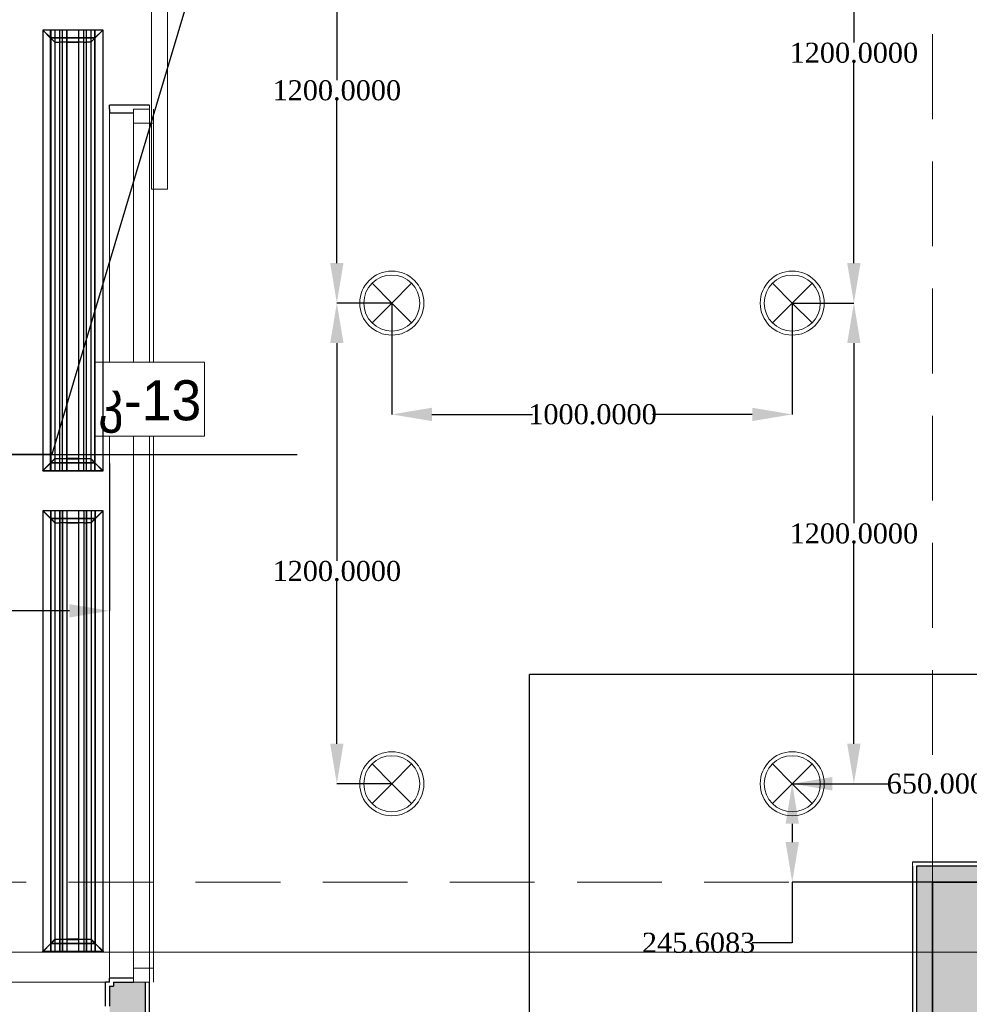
# Model space of a CAD drawing. Header units: inches. Extents: x -78787 to 29484, y -9517 to 23232.
# Tile 256 of 256: x 5877 to 8248, y 11513 to 13971. Entities that reach past the tile are written whole.
import ezdxf
from ezdxf import colors
from ezdxf.entities.mleader import LeaderData, LeaderLine
from ezdxf.enums import TextEntityAlignment as Align
from ezdxf.math import Vec2, Vec3

# ---------------------------------------------------------------- set-up
doc = ezdxf.new("R2010")
doc.units = ezdxf.units.IN
doc.header["$MEASUREMENT"] = 0
doc.set_wipeout_variables(frame=1)
doc.linetypes.add('Dot & Dashed', pattern=[670.277762, 317.5, -176.388889, 0, -176.388874])
doc.linetypes.add('Hidden', pattern=[317.5, 211.666667, -105.833333])
for name, color, linetype in [('- ავარიული განათება', 7, 'Continuous'), ('- განათება', 7, 'Continuous'), ('- მექანიკური ნაწილი', 7, 'Continuous'), ('Edges', 7, 'Continuous'), ('New_Structural - Bearing', 7, 'Continuous'), ('Structural - Bearing', 7, 'Continuous'), ('Structural - Grid', 7, 'Continuous')]:
    doc.layers.add(name, color=color, linetype=linetype)
for name, color, linetype, lineweight in [('New_Annotation - Text_Pen_No__20', 1, 'Continuous', 0), ('New_Archicad Doors_Pen_No__1', 7, 'Continuous', 13), ('New_Archicad Windows_Pen_No__1', 7, 'Continuous', 13), ('New_Structural - Bearing_Pen_No__1', 7, 'Continuous', 13), ('Structural - Bearing_Pen_No__20', 1, 'Continuous', 0)]:
    doc.layers.add(name, color=color, linetype=linetype, lineweight=lineweight)
for name, color, linetype, lineweight, true_color in [('New_Interior - Lamp_Pen_No__77', 7, 'Continuous', 20, 0xffeb28), ('New_Structural - Bearing_Pen_No__255', 7, 'Continuous', 13, 0xe8e8e8), ('New_Structural - Bearing_Pen_No__5', 7, 'Continuous', 25, 0x40a5ff), ('New_Structural - Bearing_Pen_No__57', 7, 'Continuous', 25, 0xdcd214), ('Structural - Bearing_Pen_No__102', 7, 'Continuous', 13, 0xcccccc), ('Structural - Bearing_Pen_No__161', 7, 'Continuous', 13, 0x6a6a6a), ('Structural - Bearing_Pen_No__28', 7, 'Continuous', 35, 0xa80f02), ('Structural - Grid_Pen_No__81', 7, 'Continuous', 20, 0x6a6a6a)]:
    doc.layers.add(name, color=color, linetype=linetype, lineweight=lineweight, true_color=true_color)
doc.styles.add('CT', font='ARIALN.TTF', dxfattribs={"height": 200})
doc.styles.add('GENERATED_STYLE_2', font='txt')
doc.styles.get("Standard").update_dxf_attribs({"font": 'arial.ttf'})
doc.dimstyles.get("Standard").update_dxf_attribs({"dimtxt": 0.18, "dimasz": 0.18, "dimexe": 0.18, "dimexo": 0.0625, "dimgap": 0.09, "dimtad": 0, "dimtih": 1, "dimtoh": 1, "dimdec": 4, "dimzin": 0, "dimdsep": 46, "dimtxsty": 'Standard', "dimcen": 0.09, "dimadec": 0, "dimazin": 0, "dimtfac": 1, "dimtdec": 4, "dimtofl": 0, "dimtmove": 0, "dimatfit": 3, "dimfxl": 1, "dimtolj": 1, "dimtzin": 0, "dimarcsym": 0})

# ---------------------------------------------------------------- blocks, each defined once
blk = doc.blocks.new('Horizontal Multi-Sash Window_10')
at = {"layer": 'New_Archicad Windows_Pen_No__1', "color": 7, "linetype": 'Continuous', "lineweight": 13}
for p, q in [((-1090, 60), (-1080, 60)), ((-1080, 60), (1080, 60)), ((-1080, 0), (-1080, 60)), ((1090, 60), (1080, 60)), ((1080, 0), (1080, 60)), ((-1090, 0), (-1055, 0)), ((-1090, 0), (-1090, -30)), ((-1090, 0), (-1090, -30)), ((-1055, 0), (-1055, -50)), ((-1055, 0), (1055, 0)), ((1055, -50), (1055, 0)), ((1055, 0), (1090, 0)), ((1090, 0), (1090, -30)), ((1090, 0), (1090, -30)), ((-1090, -30), (-1090, -40)), ((-1090, -30), (-1090, -40)), ((-1090, -40), (1090, -40)), ((1090, -30), (1090, -40)), ((1090, -30), (1090, -40)), ((-1055, -50), (-1090, -50)), ((1055, -50), (-1055, -50)), ((1090, -50), (1055, -50))]:
    blk.add_line(p, q, dxfattribs=at)
blk = doc.blocks.new('Exterior Sliding Door')
at = {"layer": 'New_Archicad Doors_Pen_No__1', "color": 7, "linetype": 'Continuous', "lineweight": 13}
for p, q in [((-300, 45), (700, 45)), ((-300, 5), (-300, 45)), ((700, 45), (700, 5)), ((-490, 0), (-490, -100)), ((700, 5), (-300, 5)), ((490, 0), (490, -100)), ((-500, -100), (-490, -100)), ((500, -100), (490, -100))]:
    blk.add_line(p, q, dxfattribs=at)
blk = doc.blocks.new('Wall_80', base_point=(-19238.9, 39238))
at = {"layer": 'New_Structural - Bearing_Pen_No__57', "linetype": 'Continuous', "lineweight": 25, "true_color": 0xdcd214}
for points in [[(-19228.9, 32588), (-19228.9, 32578), (-19148.9, 32578), (-19148.9, 32588), (-19178.9, 32588)], [(-19228.9, 32498), (-19148.9, 32498), (-19228.9, 32578)], [(-19148.9, 32578), (-19228.9, 32578), (-19148.9, 32498)]]:
    blk.add_hatch(color=52, dxfattribs=at).paths.add_polyline_path(points)
at = {"layer": 'New_Structural - Bearing_Pen_No__1', "color": 7, "linetype": 'Continuous', "lineweight": 13}
for p, q in [((-19178.9, 34768), (-19178.9, 34758)), ((-19138.9, 34768), (-19138.9, 34778)), ((-19178.9, 32588), (-19178.9, 32598)), ((-19178.9, 32588), (-19148.9, 32588)), ((-19148.9, 32588), (-19138.9, 32588))]:
    blk.add_line(p, q, dxfattribs=at)
at = {"layer": 'New_Structural - Bearing_Pen_No__5', "color": 161, "linetype": 'Continuous', "lineweight": 25, "true_color": 0x40a5ff}
for p, q in [((-19138.9, 34778), (-19238.9, 34778)), ((-19238.9, 34768), (-19238.9, 34778)), ((-19238.9, 34768), (-19238.9, 34758)), ((-19178.9, 34758), (-19238.9, 34758)), ((-19178.9, 32598), (-19238.9, 32598)), ((-19238.9, 32588), (-19238.9, 32598)), ((-19238.9, 32578), (-19228.9, 32578)), ((-19228.9, 32588), (-19228.9, 32578)), ((-19228.9, 32588), (-19178.9, 32588)), ((-19148.9, 32578), (-19148.9, 32588)), ((-19148.9, 32498), (-19148.9, 32578))]:
    blk.add_line(p, q, dxfattribs=at)
at = {"layer": 'New_Structural - Bearing_Pen_No__5', "color": 161, "linetype": 'Continuous', "lineweight": 25, "true_color": 0x40a5ff, "flags": 128}
blk.add_lwpolyline([(-19138.9, 32488), (-19138.9, 32588)], dxfattribs=at)
at = {"layer": 'New_Archicad Doors_Pen_No__1', "color": 7, "linetype": 'Continuous', "lineweight": 13, "zscale": 1000, "rotation": 269.9999999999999}
blk.add_blockref('Exterior Sliding Door', (-19138.9, 35268), dxfattribs=at)
at = {"layer": 'New_Archicad Windows_Pen_No__1', "color": 7, "linetype": 'Continuous', "lineweight": 13, "zscale": 1000, "rotation": 89.99999999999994}
blk.add_blockref('Horizontal Multi-Sash Window_10', (-19178.9, 33678), dxfattribs=at)
blk = doc.blocks.new('Horizontal Multi-Sash Window_11')
at = {"layer": 'New_Archicad Windows_Pen_No__1', "color": 7, "linetype": 'Continuous', "lineweight": 13}
for p, q in [((-1772.5, 60), (-1762.5, 60)), ((-1762.5, 60), (1762.5, 60)), ((-1762.5, 0), (-1762.5, 60))]:
    blk.add_line(p, q, dxfattribs=at)
blk = doc.blocks.new('Wall_81', base_point=(-22833.8, 32488))
at = {"layer": 'New_Structural - Bearing_Pen_No__57', "linetype": 'Continuous', "lineweight": 25, "true_color": 0xdcd214}
blk.add_hatch(color=52, dxfattribs=at).paths.add_polyline_path([(-19238.9, 32528), (-19238.9, 32498), (-19228.9, 32498), (-19228.9, 32578), (-19238.9, 32578)])
at = {"layer": 'New_Structural - Bearing_Pen_No__5', "color": 161, "linetype": 'Continuous', "lineweight": 25, "true_color": 0x40a5ff}
for p, q in [((-19248.9, 32528), (-19248.9, 32588)), ((-19238.9, 32588), (-19248.9, 32588)), ((-19238.9, 32578), (-19228.9, 32578)), ((-19238.9, 32578), (-19238.9, 32528))]:
    blk.add_line(p, q, dxfattribs=at)
at = {"layer": 'New_Archicad Windows_Pen_No__1', "color": 7, "linetype": 'Continuous', "lineweight": 13, "xscale": -1, "zscale": 1000}
blk.add_blockref('Horizontal Multi-Sash Window_11', (-21011.3, 32528), dxfattribs=at)
blk = doc.blocks.new('Wall_148', base_point=(-16833.8, 32838))
at = {"layer": 'New_Structural - Bearing_Pen_No__255', "linetype": 'Continuous', "lineweight": 13, "true_color": 0xe8e8e8}
for points in [[(-17223.8, 32838), (-17183.8, 32838), (-17223.8, 32878)], [(-17223.8, 32878), (-17183.8, 32838), (-17183.8, 32878)], [(-16833.8, 32878), (-17183.8, 32878), (-17183.8, 32838), (-16833.8, 32838)], [(-16833.8, 32838), (-16793.8, 32838), (-16793.8, 32878)], [(-16833.8, 32878), (-16833.8, 32838), (-16793.8, 32878)]]:
    blk.add_hatch(color=254, dxfattribs=at).paths.add_polyline_path(points)
at = {"layer": 'New_Structural - Bearing_Pen_No__1', "color": 7, "linetype": 'Continuous', "lineweight": 13, "flags": 128}
for points in [[(-17233.8, 32888), (-17233.8, 32878)], [(-16783.8, 32888), (-16783.8, 32878)]]:
    blk.add_lwpolyline(points, dxfattribs=at)
at = {"layer": 'New_Structural - Bearing_Pen_No__5', "color": 161, "linetype": 'Continuous', "lineweight": 25, "true_color": 0x40a5ff}
for p, q in [((-17223.8, 32878), (-17223.8, 32838)), ((-17183.8, 32878), (-17223.8, 32878)), ((-16833.8, 32878), (-17183.8, 32878)), ((-16793.8, 32878), (-16833.8, 32878)), ((-16793.8, 32838), (-16793.8, 32878))]:
    blk.add_line(p, q, dxfattribs=at)
at = {"layer": 'New_Structural - Bearing_Pen_No__5', "color": 161, "linetype": 'Continuous', "lineweight": 25, "true_color": 0x40a5ff, "flags": 128}
blk.add_lwpolyline([(-16783.8, 32888), (-17233.8, 32888)], dxfattribs=at)
blk = doc.blocks.new('Wall_149', base_point=(-17183.8, 32838))
at = {"layer": 'New_Structural - Bearing_Pen_No__255', "linetype": 'Continuous', "lineweight": 13, "true_color": 0xe8e8e8}
blk.add_hatch(color=254, dxfattribs=at).paths.add_polyline_path([(-17223.8, 32838), (-17223.8, 32488), (-17183.8, 32488), (-17183.8, 32838)])
at = {"layer": 'New_Structural - Bearing_Pen_No__1', "color": 7, "linetype": 'Continuous', "lineweight": 13, "flags": 128}
for points in [[(-17223.8, 32488), (-17233.8, 32488)], [(-17183.8, 32488), (-17223.8, 32488)]]:
    blk.add_lwpolyline(points, dxfattribs=at)
at = {"layer": 'New_Structural - Bearing_Pen_No__5', "color": 161, "linetype": 'Continuous', "lineweight": 25, "true_color": 0x40a5ff}
for p, q in [((-17223.8, 32878), (-17223.8, 32838)), ((-17223.8, 32838), (-17223.8, 32488))]:
    blk.add_line(p, q, dxfattribs=at)
at = {"layer": 'New_Structural - Bearing_Pen_No__5', "color": 161, "linetype": 'Continuous', "lineweight": 25, "true_color": 0x40a5ff, "flags": 128}
blk.add_lwpolyline([(-17233.8, 32878), (-17233.8, 32488)], dxfattribs=at)
blk = doc.blocks.new('Column_24', base_point=(-17008.8, 32663))
at = {"layer": 'Structural - Bearing_Pen_No__161', "linetype": 'Continuous', "lineweight": 0, "true_color": 0x6a6a6a}
blk.add_hatch(color=251, dxfattribs=at).paths.add_polyline_path([(-16833.8, 32488), (-16833.8, 32838), (-17183.8, 32838), (-17183.8, 32488)])
at = {"layer": 'Structural - Bearing_Pen_No__20', "color": 1, "linetype": 'Continuous', "lineweight": 0}
for p, q in [((-17008.8, 32743), (-17008.8, 32918)), ((-17088.8, 32663), (-17263.8, 32663)), ((-16928.8, 32663), (-16753.8, 32663)), ((-17008.8, 32583), (-17008.8, 32408))]:
    blk.add_line(p, q, dxfattribs=at)
blk.add_point((-17008.8, 32663), dxfattribs=at)
at = {"layer": 'Structural - Bearing_Pen_No__28', "color": 14, "linetype": 'Continuous', "lineweight": 35, "true_color": 0xa80f02, "flags": 128}
blk.add_lwpolyline([(-16833.8, 32488), (-16833.8, 32838), (-17183.8, 32838), (-17183.8, 32488)], close=True, dxfattribs=at)
blk = doc.blocks.new('Standard grid marker')
at = {"layer": 'Structural - Grid_Pen_No__81', "color": 251, "linetype": 'Continuous', "lineweight": 20, "true_color": 0x6a6a6a}
blk.add_line((1000, 0), (51328.1, 0), dxfattribs=at)
at = {"layer": 'Structural - Grid_Pen_No__81', "color": 251, "lineweight": 20, "true_color": 0x6a6a6a, "style": 'GENERATED_STYLE_2'}
for tag, p in [('AC_MarkerText_1_0', (-100, -144)), ('AC_MarkerText_1_1', (52428.1, -144))]:
    blk.add_attdef(tag, text='', height=100, rotation=180, dxfattribs=at).set_placement(p, align=Align.TOP_CENTER)
blk = doc.blocks.new('Beam_4', base_point=(-17008.8, 14663))
at = {"layer": 'Structural - Bearing_Pen_No__102', "color": 254, "linetype": 'Hidden', "lineweight": 13, "true_color": 0xcccccc}
blk.add_line((-17183.8, 32838), (-17183.8, 38888), dxfattribs=at)
blk = doc.blocks.new('Beam_13', base_point=(-47008.8, 32663))
at = {"layer": 'Structural - Bearing_Pen_No__102', "color": 254, "linetype": 'Hidden', "lineweight": 13, "true_color": 0xcccccc}
blk.add_line((-22833.8, 32838), (-17183.8, 32838), dxfattribs=at)
at = {"layer": 'Structural - Bearing_Pen_No__102', "color": 254, "linetype": 'Dot & Dashed', "lineweight": 13, "true_color": 0xcccccc}
blk.add_line((-47008.8, 32663), (991.2, 32663), dxfattribs=at)
blk = doc.blocks.new('lineardiffplan')
blk.add_lwpolyline([(393.1, 274.9), (1492.8, 274.9), (1492.8, 124.4), (393.1, 124.4)], close=True)
at = {"layer": 'Edges'}
for p, q in [((392.8, 274.9), (392.8, 274.6)), ((393.1, 274.9), (392.8, 274.9)), ((422.8, 244.9), (392.8, 274.9)), ((392.8, 274.6), (392.9, 274.5)), ((392.9, 125.2), (392.9, 274.5)), ((412.4, 255), (392.9, 274.5)), ((393.1, 274.9), (393.2, 274.8)), ((393.2, 274.8), (412.7, 255.3)), ((1462.8, 244.9), (1492.8, 274.9)), ((1472.9, 255.3), (1492.4, 274.8)), ((1473.2, 254.9), (1492.8, 274.5)), ((1492.4, 274.8), (1492.5, 274.9)), ((1492.8, 274.9), (1492.5, 274.9)), ((1492.8, 274.5), (1492.8, 274.9)), ((1492.8, 274.5), (1492.8, 274.5)), ((1492.8, 125.4), (1492.8, 274.5)), ((1492.8, 255.3), (392.9, 255.3)), ((392.9, 254.9), (1492.8, 254.9)), ((412.4, 144.7), (412.4, 255)), ((412.8, 254.6), (412.4, 255)), ((412.7, 255.3), (413.1, 254.9)), ((412.8, 145.1), (412.8, 254.6)), ((412.8, 254.6), (422.8, 244.6)), ((413.1, 254.9), (423.1, 244.9)), ((1472.5, 254.9), (1462.5, 244.9)), ((1462.9, 244.6), (1472.8, 254.5)), ((1472.9, 255.3), (1472.5, 254.9)), ((1472.8, 254.5), (1473.2, 254.9)), ((1472.8, 254.5), (1472.8, 145.3)), ((1473.2, 144.9), (1473.2, 254.9)), ((392.9, 244.9), (1492.8, 244.9)), ((392.9, 233.2), (1492.8, 233.2)), ((392.9, 233), (1492.8, 233)), ((392.9, 226.8), (1492.8, 226.8)), ((392.9, 226.5), (1492.8, 226.5)), ((422.8, 244.6), (422.8, 244.9)), ((422.8, 244.9), (423.1, 244.9)), ((422.8, 244.6), (422.8, 244.6)), ((422.8, 244.6), (422.8, 233.2)), ((422.8, 233), (422.8, 233.2)), ((422.8, 226.8), (422.8, 233)), ((422.8, 226.5), (422.8, 226.8)), ((422.8, 214.9), (422.8, 226.5)), ((423.1, 244.9), (423.1, 244.9)), ((1462.5, 244.9), (1462.5, 244.9)), ((1462.5, 244.9), (1462.8, 244.9)), ((1462.8, 244.9), (1462.9, 244.6)), ((1462.8, 244.5), (1462.9, 244.6)), ((1462.8, 233.2), (1462.8, 244.5)), ((1462.8, 233), (1462.8, 233.2)), ((1462.8, 226.8), (1462.8, 233)), ((1462.8, 226.5), (1462.8, 226.8)), ((1462.8, 214.9), (1462.8, 226.5)), ((392.9, 214.9), (1492.8, 214.9)), ((1492.8, 214.8), (392.9, 214.8)), ((422.4, 214.9), (422.3, 214.9)), ((422.8, 214.9), (422.4, 214.9)), ((422.8, 184.9), (422.8, 214.9)), ((423.2, 214.9), (422.8, 214.9)), ((423.2, 214.8), (422.8, 214.9)), ((423.2, 214.8), (423.2, 214.9)), ((423.2, 214.8), (423.2, 184.9)), ((1462.8, 214.9), (1462.4, 214.9)), ((1462.4, 214.9), (1462.4, 214.8)), ((1462.8, 214.9), (1462.4, 214.8)), ((1462.4, 184.9), (1462.4, 214.8)), ((1462.8, 214.9), (1462.8, 184.9)), ((1462.8, 214.9), (1463.2, 214.9)), ((1463.2, 214.9), (1463.3, 214.9)), ((1492.8, 184.9), (392.9, 184.9)), ((392.9, 173.2), (1492.8, 173.2)), ((392.9, 173), (1492.8, 173)), ((422.4, 184.9), (422.3, 184.9)), ((422.8, 184.9), (422.4, 184.9)), ((422.8, 184.9), (423.2, 184.9)), ((422.8, 173.2), (422.8, 184.9)), ((422.8, 173), (422.8, 173.2)), ((422.8, 173), (422.8, 166.8)), ((1462.4, 184.9), (1462.8, 184.9)), ((1462.8, 173.2), (1462.8, 184.9)), ((1463.2, 184.9), (1462.8, 184.9)), ((1462.8, 173), (1462.8, 173.2)), ((1462.8, 166.8), (1462.8, 173)), ((1463.2, 184.9), (1463.3, 184.9)), ((392.8, 124.9), (422.8, 154.9)), ((392.9, 166.8), (1492.8, 166.8)), ((392.9, 166.5), (1492.8, 166.5)), ((392.9, 154.9), (1492.8, 154.9)), ((412.8, 145.1), (422.8, 155.1)), ((423.1, 154.8), (413.1, 144.9)), ((422.8, 166.5), (422.8, 166.8)), ((422.8, 155.1), (422.8, 166.5)), ((422.8, 154.9), (422.8, 155.1)), ((422.8, 155.1), (422.8, 155.1)), ((423.1, 154.8), (422.8, 154.9)), ((423.1, 154.8), (423.1, 154.9)), ((1462.5, 154.8), (1462.4, 154.9)), ((1462.8, 154.9), (1462.5, 154.8)), ((1462.5, 154.8), (1472.4, 144.9)), ((1462.8, 166.5), (1462.8, 166.8)), ((1462.8, 155.3), (1462.8, 166.5)), ((1462.9, 155.2), (1462.8, 155.3)), ((1462.9, 155.2), (1462.8, 154.9)), ((1462.8, 154.9), (1492.8, 124.9)), ((1472.8, 145.3), (1462.9, 155.2)), ((392.9, 125.2), (392.8, 125.1)), ((392.8, 125.1), (392.8, 124.9)), ((392.8, 124.9), (393.1, 124.9)), ((1492.8, 144.9), (392.9, 144.9)), ((392.9, 125.2), (412.4, 144.7)), ((392.9, 144.5), (1492.8, 144.5)), ((393.2, 124.9), (393.1, 124.9)), ((412.7, 144.5), (393.2, 124.9)), ((412.8, 145.1), (412.4, 144.7)), ((412.7, 144.5), (413.1, 144.9)), ((1472.4, 144.9), (1472.8, 144.5)), ((1473.2, 144.9), (1472.8, 145.3)), ((1472.8, 144.5), (1492.4, 124.9)), ((1473.2, 144.9), (1492.8, 125.4)), ((1492.4, 124.9), (1492.8, 124.9)), ((1492.4, 124.9), (1492.4, 124.9)), ((1492.8, 125.3), (1492.8, 125.4)), ((1492.8, 124.9), (1492.8, 125.3))]:
    blk.add_line(p, q, dxfattribs=at)
blk = doc.blocks.new('Recessed Spot')
at = {"layer": 'New_Interior - Lamp_Pen_No__77', "color": 2, "linetype": 'Continuous', "lineweight": 20, "true_color": 0xffeb28}
for q in [(-49.5, 49.5), (49.5, 49.5), (-49.5, -49.5), (49.5, -49.5)]:
    blk.add_line((0, 0), q, dxfattribs=at)
at = {"layer": 'New_Interior - Lamp_Pen_No__77', "color": 2, "linetype": 'Continuous', "lineweight": 20, "true_color": 0xffeb28, "flags": 128}
blk.add_lwpolyline([(80, 0, 1), (-80, 0, 1)], format="xyb", close=True, dxfattribs=at)
at = {"layer": 'New_Interior - Lamp_Pen_No__77', "color": 2, "linetype": 'Continuous', "lineweight": 20, "true_color": 0xffeb28}
blk.add_circle((0, 0), 70, dxfattribs=at)
blk = doc.blocks.new('_DotSmall')
at = {"color": 0, "linetype": 'ByBlock', "const_width": 0.5}
blk.add_lwpolyline([(-0.0625, 0, 1), (0.0625, 0, 1)], format="xyb", close=True, dxfattribs=at)
blk = doc.blocks.new('*D804')
at = {"layer": '- განათება', "color": 0, "lineweight": -2, "transparency": 16777216}
for p, q in [((6100.8, 12863.8), (6100.8, 12495.5)), ((5089.8, 12239.3), (5089.8, 12495.8)), ((5189.8, 12495.7), (5469.7, 12495.7)), ((6000.8, 12495.7), (5769.6, 12495.7))]:
    blk.add_line(p, q, dxfattribs=at)
at = {"layer": '- განათება', "color": 0, "transparency": 16777216}
for points in [[(5189.8, 12512.3), (5189.8, 12479), (5089.8, 12495.7)], [(6000.8, 12512.3), (6000.8, 12479), (6100.8, 12495.7)]]:
    blk.add_solid(points, dxfattribs=at)
at = {"layer": 'Defpoints', "color": 0, "transparency": 16777216}
for p in [(6100.8, 12863.8), (6100.8, 12495.7), (5089.8, 12239.3)]:
    blk.add_point(p, dxfattribs=at)
at = {"layer": '- განათება', "color": 0, "transparency": 16777216, "insert": (5619.7, 12495.7), "char_height": 50, "attachment_point": 5}
blk.add_mtext('\\A1;{\\fSylfaen|b0|i0|c0|p18;1011.0296}', dxfattribs=at)
blk = doc.blocks.new('*D813')
at = {"layer": '- განათება', "color": 0, "lineweight": -2, "transparency": 16777216}
for p, q in [((6805.9, 14464), (6668.5, 14464)), ((6668.6, 14364), (6668.6, 13820.4)), ((6668.6, 13364), (6668.6, 13769.1)), ((6805.9, 13264), (6668.5, 13264))]:
    blk.add_line(p, q, dxfattribs=at)
at = {"layer": '- განათება', "color": 0, "transparency": 16777216}
for points in [[(6652, 14364), (6685.3, 14364), (6668.6, 14464)], [(6652, 13364), (6685.3, 13364), (6668.6, 13264)]]:
    blk.add_solid(points, dxfattribs=at)
at = {"layer": 'Defpoints', "color": 0, "transparency": 16777216}
for p in [(6805.9, 14464), (6668.6, 13264), (6805.9, 13264)]:
    blk.add_point(p, dxfattribs=at)
at = {"layer": '- განათება', "color": 0, "transparency": 16777216, "insert": (6668.6, 13794.7), "char_height": 50, "attachment_point": 5}
blk.add_mtext('\\A1;{\\fSylfaen|b0|i0|c0|p18;1200.0000}', dxfattribs=at)
blk = doc.blocks.new('*D842')
at = {"layer": '- განათება', "color": 0, "lineweight": -2, "transparency": 16777216}
for p, q in [((7806, 14464), (7960.1, 14464)), ((7959.9, 14364), (7959.9, 13914.1)), ((7959.9, 13364), (7959.9, 13862.8)), ((7806, 13264), (7960.1, 13264))]:
    blk.add_line(p, q, dxfattribs=at)
at = {"layer": '- განათება', "color": 0, "transparency": 16777216}
for points in [[(7943.2, 14364), (7976.5, 14364), (7959.9, 14464)], [(7943.2, 13364), (7976.5, 13364), (7959.9, 13264)]]:
    blk.add_solid(points, dxfattribs=at)
at = {"layer": 'Defpoints', "color": 0, "transparency": 16777216}
for p in [(7805.9, 14464), (7805.9, 13264), (7959.9, 13264)]:
    blk.add_point(p, dxfattribs=at)
at = {"layer": '- განათება', "color": 0, "transparency": 16777216, "insert": (7959.9, 13888.4), "char_height": 50, "attachment_point": 5}
blk.add_mtext('\\A1;{\\fSylfaen|b0|i0|c0|p18;1200.0000}', dxfattribs=at)
blk = doc.blocks.new('*D844')
at = {"layer": '- განათება', "color": 0, "lineweight": -2, "transparency": 16777216}
for p, q in [((6805.9, 13264), (6668.5, 13264)), ((6668.6, 13164), (6668.6, 12620.4)), ((6668.6, 12164), (6668.6, 12569.1)), ((6805.9, 12064), (6668.5, 12064))]:
    blk.add_line(p, q, dxfattribs=at)
at = {"layer": '- განათება', "color": 0, "transparency": 16777216}
for points in [[(6652, 13164), (6685.3, 13164), (6668.6, 13264)], [(6652, 12164), (6685.3, 12164), (6668.6, 12064)]]:
    blk.add_solid(points, dxfattribs=at)
at = {"layer": 'Defpoints', "color": 0, "transparency": 16777216}
for p in [(6805.9, 13264), (6668.6, 12064), (6805.9, 12064)]:
    blk.add_point(p, dxfattribs=at)
at = {"layer": '- განათება', "color": 0, "transparency": 16777216, "insert": (6668.6, 12594.7), "char_height": 50, "attachment_point": 5}
blk.add_mtext('\\A1;{\\fSylfaen|b0|i0|c0|p18;1200.0000}', dxfattribs=at)
blk = doc.blocks.new('*D846')
at = {"layer": '- განათება', "color": 0, "lineweight": -2, "transparency": 16777216}
for p, q in [((6805.9, 13263.9), (6805.9, 12985.8)), ((7805.9, 13263.9), (7805.9, 12985.8)), ((6905.9, 12986), (7157.5, 12986)), ((7705.9, 12986), (7456.8, 12986))]:
    blk.add_line(p, q, dxfattribs=at)
at = {"layer": '- განათება', "color": 0, "transparency": 16777216}
for points in [[(6905.9, 13002.7), (6905.9, 12969.3), (6805.9, 12986)], [(7705.9, 13002.7), (7705.9, 12969.3), (7805.9, 12986)]]:
    blk.add_solid(points, dxfattribs=at)
at = {"layer": 'Defpoints', "color": 0, "transparency": 16777216}
for p in [(6805.9, 13264), (7805.9, 13264), (7805.9, 12986)]:
    blk.add_point(p, dxfattribs=at)
at = {"layer": '- განათება', "color": 0, "transparency": 16777216, "insert": (7307.2, 12986), "char_height": 50, "attachment_point": 5}
blk.add_mtext('\\A1;{\\fSylfaen|b0|i0|c0|p18;1000.0000}', dxfattribs=at)
blk = doc.blocks.new('*D845')
at = {"layer": '- განათება', "color": 0, "lineweight": -2, "transparency": 16777216}
for p, q in [((7806, 13264), (7960.1, 13264)), ((7959.9, 13164), (7959.9, 12714.1)), ((7959.9, 12164), (7959.9, 12662.8)), ((7806, 12064), (7960.1, 12064))]:
    blk.add_line(p, q, dxfattribs=at)
at = {"layer": '- განათება', "color": 0, "transparency": 16777216}
for points in [[(7943.2, 13164), (7976.5, 13164), (7959.9, 13264)], [(7943.2, 12164), (7976.5, 12164), (7959.9, 12064)]]:
    blk.add_solid(points, dxfattribs=at)
at = {"layer": 'Defpoints', "color": 0, "transparency": 16777216}
for p in [(7805.9, 13264), (7805.9, 12064), (7959.9, 12064)]:
    blk.add_point(p, dxfattribs=at)
at = {"layer": '- განათება', "color": 0, "transparency": 16777216, "insert": (7959.9, 12688.4), "char_height": 50, "attachment_point": 5}
blk.add_mtext('\\A1;{\\fSylfaen|b0|i0|c0|p18;1200.0000}', dxfattribs=at)
blk = doc.blocks.new('*D847')
at = {"layer": '- განათება', "color": 0, "lineweight": -2, "transparency": 16777216}
for p, q in [((7806, 12064), (7806.1, 12064)), ((7805.9, 11964), (7805.9, 11918.4)), ((8172.9, 11818.4), (7805.8, 11818.4)), ((7805.9, 11818.4), (7805.9, 11666.5)), ((7805.9, 11666.5), (7705.9, 11666.5))]:
    blk.add_line(p, q, dxfattribs=at)
at = {"layer": '- განათება', "color": 0, "transparency": 16777216}
for points in [[(7789.3, 11964), (7822.6, 11964), (7805.9, 12064)], [(7789.3, 11918.4), (7822.6, 11918.4), (7805.9, 11818.4)]]:
    blk.add_solid(points, dxfattribs=at)
at = {"layer": 'Defpoints', "color": 0, "transparency": 16777216}
for p in [(7805.9, 12064), (7805.9, 12064), (8173, 11818.4)]:
    blk.add_point(p, dxfattribs=at)
at = {"layer": '- განათება', "color": 0, "transparency": 16777216, "insert": (7572, 11666.5), "char_height": 50, "attachment_point": 5}
blk.add_mtext('\\A1;{\\fSylfaen|b0|i0|c0|p18;245.6083}', dxfattribs=at)
blk = doc.blocks.new('*D848')
at = {"layer": '- განათება', "color": 0, "lineweight": -2, "transparency": 16777216}
for p, q in [((7805.9, 12064), (7805.9, 12064.1)), ((7905.9, 12064), (8049.6, 12064)), ((8355.9, 12064), (8317.4, 12064)), ((8455.9, 11906.4), (8455.9, 12064.1))]:
    blk.add_line(p, q, dxfattribs=at)
at = {"layer": '- განათება', "color": 0, "transparency": 16777216}
for points in [[(7905.9, 12080.6), (7905.9, 12047.3), (7805.9, 12064)], [(8355.9, 12080.6), (8355.9, 12047.3), (8455.9, 12064)]]:
    blk.add_solid(points, dxfattribs=at)
at = {"layer": 'Defpoints', "color": 0, "transparency": 16777216}
for p in [(7805.9, 12064), (8455.9, 12064), (8455.9, 11906.4)]:
    blk.add_point(p, dxfattribs=at)
at = {"layer": '- განათება', "color": 0, "transparency": 16777216, "insert": (8183.5, 12064), "char_height": 50, "attachment_point": 5}
blk.add_mtext('\\A1;{\\fSylfaen|b0|i0|c0|p18;650.0000}', dxfattribs=at)

msp = doc.modelspace()

# ---------------------------------------------------------------- linework, layer by layer
at = {"layer": '- ავარიული განათება', "color": 3}
for points in [[(7149.744, 8900.53162), (7149.744, 12336.7538)], [(8900.51934, 12336.7538), (7149.744, 12336.7538)]]:
    msp.add_lwpolyline(points, dxfattribs=at)

# ---------------------------------------------------------------- block references
at = {"layer": '- განათება', "color": 2, "linetype": 'Continuous', "lineweight": 20, "true_color": 0xffeb28, "zscale": 1000}
for p in [(6805.93152, 13263.9634), (7805.93152, 13263.9634), (7805.93152, 12063.9634)]:
    msp.add_blockref('Recessed Spot', p, dxfattribs=at)
at = {"layer": '- განათება', "color": 3, "linetype": 'Continuous', "lineweight": 20, "zscale": 1000}
msp.add_blockref('Recessed Spot', (6805.93152, 12063.9634), dxfattribs=at)
at = {"layer": '- მექანიკური ნაწილი', "xscale": -1, "rotation": 90}
msp.add_blockref('lineardiffplan', (6209.55099, 13138.2174), dxfattribs=at)
at = {"layer": 'New_Structural - Bearing', "color": 7, "lineweight": 35}
for name, p in [('Wall_80', (6100.83621, 18218.35514)), ('Wall_148', (8505.93152, 11818.35514)), ('Wall_149', (8155.93152, 11818.35514)), ('Wall_81', (2505.93152, 11468.35514))]:
    msp.add_blockref(name, p, dxfattribs=at)
at = {"layer": 'Structural - Bearing', "color": 254, "lineweight": 13, "true_color": 0xcccccc}
for name, p in [('Beam_4', (8330.93152, -6356.64486)), ('Beam_13', (-21669.06848, 11643.35514))]:
    msp.add_blockref(name, p, dxfattribs=at)
at = {"layer": 'Structural - Bearing', "color": 14, "lineweight": 35, "true_color": 0xa80f02}
msp.add_blockref('Column_24', (8330.93152, 11643.35514), dxfattribs=at)
at = {"layer": 'Structural - Grid', "color": 8, "linetype": 'Continuous', "lineweight": 15, "zscale": 1000, "rotation": 180}
msp.add_blockref('Standard grid marker', (29284.00379, 11643.35514), dxfattribs=at)

# ---------------------------------------------------------------- dimensions: what is measured, and where the dimension line sits
at = {"layer": '- განათება', "color": 1}
for base, p1, p2, angle, picture, middle in [((6668.63338, 13263.9634), (6805.93152, 14463.9634), (6805.93152, 13263.9634), 270, '*D813', (6668.63338, 13794.74674)), ((7959.88044, 13263.9634), (7805.93152, 14463.9634), (7805.93152, 13263.9634), 270, '*D842', (7959.88044, 13888.42374)), ((6668.63338, 12063.9634), (6805.93152, 13263.9634), (6805.93152, 12063.9634), 270, '*D844', (6668.63338, 12594.74674)), ((7959.88044, 12063.9634), (7805.93152, 13263.9634), (7805.93152, 12063.9634), 270, '*D845', (7959.88044, 12688.42374)), ((7805.93152, 12063.9634), (8173, 11818.35514), (7805.93147, 12063.9634), 90, '*D847', (7571.95971, 11666.5))]:
    dim = msp.add_linear_dim(base=base, p1=p1, p2=p2, angle=angle, text='{\\fSylfaen|b0|i0|c0|p18;<>}', dimstyle='Standard', override={"dimtxt": 50, "dimasz": 100}, dxfattribs=at)
    dim.commit()
    dim.dimension.update_dxf_attribs({"geometry": picture, "text_midpoint": middle, "dimtype": 160})
for base, p1, p2, picture, middle in [((7805.93152, 12986), (6805.93152, 13263.9634), (7805.93152, 13263.9634), '*D846', (7307.1736, 12986)), ((6100.83621, 12495.66907), (5089.80663, 12239.27898), (6100.83621, 12863.8218), '*D804', (5619.65683, 12495.66907)), ((8455.93152, 12063.9634), (7805.93152, 12063.9634), (8455.93152, 11906.3551), '*D848', (8183.5, 12063.9634))]:
    dim = msp.add_linear_dim(base=base, p1=p1, p2=p2, text='{\\fSylfaen|b0|i0|c0|p18;<>}', dimstyle='Standard', override={"dimtxt": 50, "dimasz": 100}, dxfattribs=at)
    dim.commit()
    dim.dimension.update_dxf_attribs({"geometry": picture, "text_midpoint": middle, "dimtype": 160})

# ---------------------------------------------------------------- next in the draw order: wipeouts: each hides what was drawn before it
at = {"color": 1, "linetype": 'Continuous', "lineweight": 0, "ltscale": 195260.534482}
msp.add_wipeout([(6063.89011, 12931.76483), (6338.36351, 12931.76483), (6338.36351, 13116.61343), (6063.89011, 13116.61343)], dxfattribs=at).dxf.layer = 'New_Annotation - Text_Pen_No__20'

# ---------------------------------------------------------------- next in the draw order: linework, layer by layer
at = {"layer": 'New_Annotation - Text_Pen_No__20', "color": 1, "linetype": 'Continuous', "lineweight": 0, "flags": 128}
msp.add_lwpolyline([(6063.89011, 12931.76483), (6338.36351, 12931.76483), (6338.36351, 13116.61343), (6063.89011, 13116.61343), (6063.89011, 12931.76483)], close=True, dxfattribs=at)

# ---------------------------------------------------------------- next in the draw order: block references
at = {"layer": '- მექანიკური ნაწილი', "xscale": -1, "rotation": 90}
msp.add_blockref('lineardiffplan', (6209.04615, 14338.28918), dxfattribs=at)

# ---------------------------------------------------------------- next in the draw order: texts
at = {"layer": 'New_Annotation - Text_Pen_No__20', "color": 1, "linetype": 'Continuous', "lineweight": 0, "insert": (6201.12681, 13071.25586), "char_height": 100, "attachment_point": 2, "style": 'GENERATED_STYLE_2'}
msp.add_mtext('\\A1;{\\pqc;\\fBOG 2018|b0|i0|c0|p0;\\W1.000000;კ-1\\fBOG 2018|b0|i0|c0|p0;\\W1.000000;3}', dxfattribs=at)

# ---------------------------------------------------------------- next in the draw order: leaders
at = {"layer": '- მექანიკური ნაწილი', "color": 7}
ml = msp.add_multileader_mtext('Standard', dxfattribs=at)
ml.set_content('{\\fSylfaen|b1|i0|c0|p18;\\C1;DB-HVAC\\C7;  \\fSylfaen|b0|i0|c0|p18;\\C1;QF-20          \\C7;N2XH-3X2.5}', color=7, style='CT')
ml.set_leader_properties()
ml.set_arrow_properties(name='DOTSMALL')
ml.build(insert=Vec2(0, 0))
ml.multileader.update_dxf_attribs({"has_dogleg": 0, "text_left_attachment_type": 6, "text_right_attachment_type": 6, "dogleg_length": 9, "arrow_head_size": 172.53719})
ctx = ml.context
ctx.base_point, ctx.char_height, ctx.arrow_head_size, ctx.landing_gap_size, ctx.plane_origin = Vec3(3954.16924, 12886.09797), 171.3007828, 172.53719, 57.5124, Vec3(-12778.88805, 2400.57405)
ctx.left_attachment, ctx.right_attachment, ctx.text_align_type = 6, 6, 1
notes = []
notes.append((ctx, [(0, (1, 1, 0), (5966.10336, 12886.09797), (-1, 0), 9, [(2, [(7269.5, 17281.5)], 0, [])])]))
ctx.mtext.insert, ctx.mtext.width, ctx.mtext.defined_height, ctx.mtext.alignment, ctx.mtext.flow_direction = Vec3(4955.6363, 13091.65891), 2531.4263669, 243.98464, 2, 5
ml = msp.add_multileader_mtext('Standard', dxfattribs=at)
ml.set_content('{\\fSylfaen|b1|i0|c0|p18;\\C1;DB-HVAC\\C7;  \\fSylfaen|b0|i0|c0|p18;\\C1;QF-20          \\C7;N2XH-3X2.5}', color=7, style='CT')
ml.set_leader_properties()
ml.set_arrow_properties(name='DOTSMALL')
ml.build(insert=Vec2(0, 0))
ml.multileader.update_dxf_attribs({"has_dogleg": 0, "text_left_attachment_type": 6, "text_right_attachment_type": 6, "dogleg_length": 9, "arrow_head_size": 172.53719})
ctx = ml.context
ctx.base_point, ctx.char_height, ctx.arrow_head_size, ctx.landing_gap_size, ctx.plane_origin = Vec3(3955.26033, 12886.09797), 171.3007828, 172.53719, 57.5124, Vec3(-12778.88805, 2400.57405)
ctx.left_attachment, ctx.right_attachment, ctx.text_align_type = 6, 6, 1
notes.append((ctx, [(1, (1, 1, 0), (3946.26033, 12886.09797), (1, 0), 9, [(2, [(4516, 14580.5)], 0, [])])]))
ctx.mtext.insert, ctx.mtext.width, ctx.mtext.defined_height, ctx.mtext.alignment, ctx.mtext.flow_direction = Vec3(4956.72739, 13091.65891), 2531.4263669, 243.98464, 2, 5
for ctx, leaders in notes:
    for number, flags, end, landing, length, lines in leaders:
        leader = LeaderData()
        leader.index, (leader.has_last_leader_line, leader.has_dogleg_vector, leader.attachment_direction) = number, flags
        leader.last_leader_point, leader.dogleg_vector, leader.dogleg_length = Vec3(end), Vec3(landing), length
        for number, points, colour, breaks in lines:
            line = LeaderLine()
            line.index, line.vertices, line.color, line.breaks = number, Vec3.list(points), colors.encode_raw_color(colour), breaks
            leader.lines.append(line)
        ctx.leaders.append(leader)

doc.saveas('drawing.dxf')
